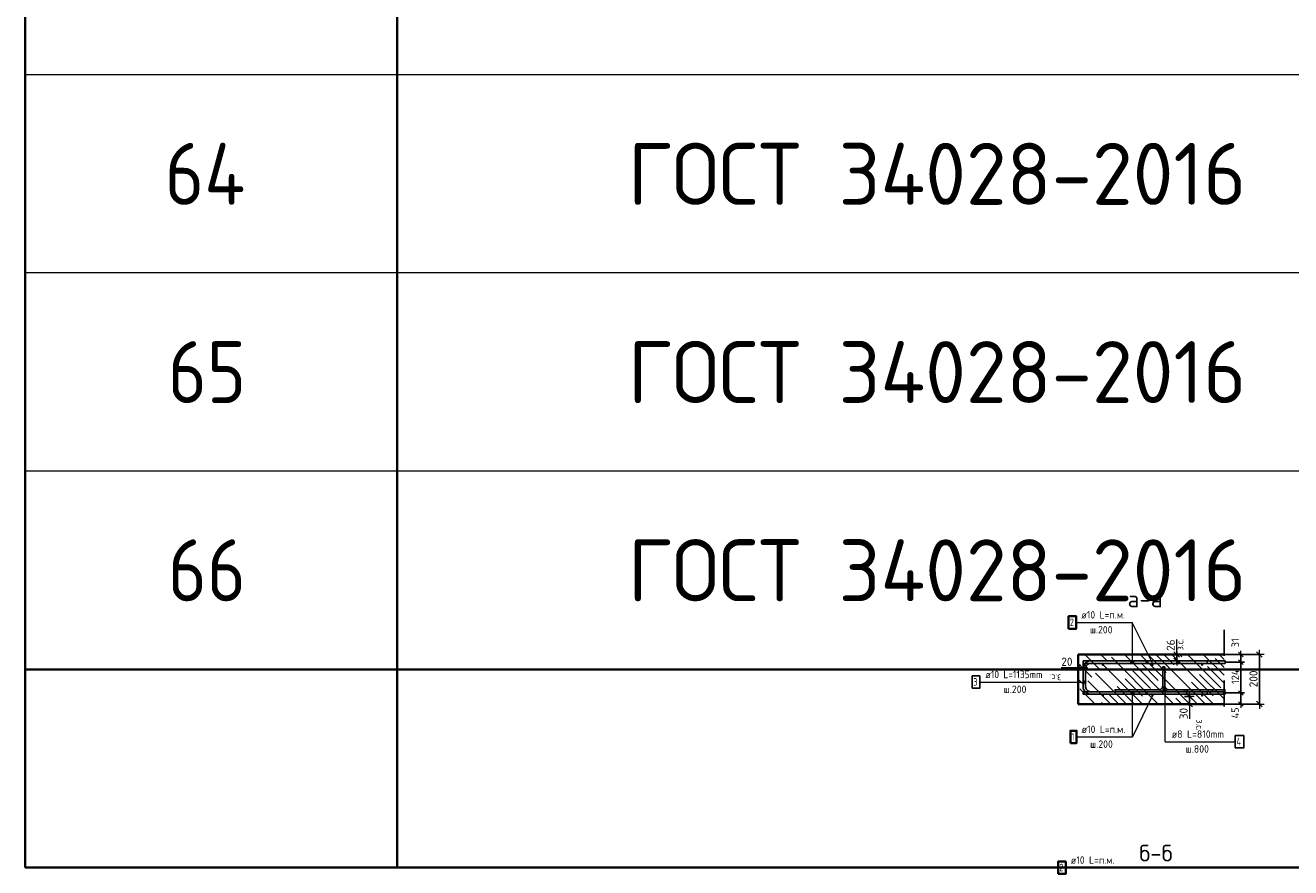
# Model space of a CAD drawing. Header units: metres. Extents: x -38 to 99, y -15 to 21.
# Tile 41 of 48: x 67.92 to 73.02, y 7.67 to 11.07. Entities that reach past the tile are written whole.
import ezdxf

# ---------------------------------------------------------------- set-up
doc = ezdxf.new("R2010")
doc.units = ezdxf.units.M
doc.header["$PDMODE"] = 65
doc.linetypes.add('______4', pattern=[0.135, 0.105, -0.03])
for name, color, linetype, lineweight in [('XR$4$Арм. стержнями верхней зоны', 180, 'Continuous', 35), ('XR$4$Арм. стержнями нижней зоны', 180, 'Continuous', 35), ('XR$4$Арм.стержн. Арматура края', 96, 'Continuous', 35), ('XR$4$Размерная линия (1)', 7, 'Continuous', 13), ('XR$4$Размерная линия_ общее', 7, 'Continuous', 13)]:
    doc.layers.add(name, color=color, linetype=linetype, lineweight=lineweight)
doc.layers.add('XR$4$Арм.стержн. Фиксатор', color=7, linetype='Continuous', lineweight=35, true_color=0x501e0f)
doc.styles.add('ISOCPEUR', font='txt')
doc.dimstyles.new('DIMSTYLE_14', dxfattribs={"dimtxt": 0.033, "dimasz": 0.0375, "dimexe": 0, "dimexo": 0, "dimgap": 0.0165, "dimtad": 2, "dimdec": 0, "dimlfac": 1000, "dimrnd": 1, "dimzin": 12, "dimdsep": 46, "dimtxsty": 'ISOCPEUR', "dimblk1": 'ALL_ML_STRICH', "dimblk2": 'ALL_ML_STRICH', "dimsah": 1, "dimcen": 0, "dimclrd": 7, "dimclre": 256, "dimclrt": 7, "dimadec": 0, "dimazin": 0, "dimtfac": 1, "dimtdec": 0, "dimtix": 1, "dimtmove": 2, "dimatfit": 3, "dimfxl": 0, "dimtzin": 0, "dimlwd": 0, "dimlwe": -3, "dimarcsym": 0})
doc.dimstyles.new('DIMSTYLE_17', dxfattribs={"dimtxt": 0.033, "dimasz": 0.0375, "dimexe": 0, "dimexo": 0, "dimgap": 0.0165, "dimtad": 2, "dimdec": 0, "dimlfac": 1000, "dimrnd": 1, "dimzin": 12, "dimdsep": 46, "dimtxsty": 'ISOCPEUR', "dimblk1": 'ALL_ML_STRICH', "dimblk2": 'ALL_ML_STRICH', "dimsah": 1, "dimcen": 0, "dimclrd": 7, "dimclre": 256, "dimclrt": 7, "dimadec": 0, "dimazin": 0, "dimtfac": 1, "dimtdec": 0, "dimtix": 1, "dimtmove": 2, "dimatfit": 3, "dimfxl": 0, "dimtvp": 1.2, "dimtzin": 0, "dimlwd": 0, "dimlwe": -3, "dimarcsym": 0})
doc.dimstyles.new('DIMSTYLE_18', dxfattribs={"dimtxt": 0.03, "dimasz": 0.03, "dimexe": 0, "dimexo": 0, "dimgap": 0.015, "dimtad": 2, "dimdec": 0, "dimlfac": 1000, "dimrnd": 1, "dimzin": 12, "dimdsep": 46, "dimtxsty": 'ISOCPEUR', "dimblk1": 'ALL_ML_STRICH', "dimblk2": 'ALL_ML_STRICH', "dimsah": 1, "dimcen": 0, "dimclrd": 7, "dimclre": 256, "dimclrt": 7, "dimadec": 0, "dimazin": 0, "dimtfac": 1, "dimtdec": 0, "dimtix": 1, "dimtmove": 2, "dimatfit": 3, "dimfxl": 0, "dimtzin": 0, "dimlwd": 0, "dimlwe": -3, "dimarcsym": 0})
doc.dimstyles.new('DIMSTYLE_20', dxfattribs={"dimtxt": 0.03, "dimasz": 0.03, "dimexe": 0, "dimexo": 0, "dimgap": 0.015, "dimtad": 2, "dimdec": 0, "dimlfac": 1000, "dimrnd": 1, "dimzin": 12, "dimdsep": 46, "dimtxsty": 'ISOCPEUR', "dimblk1": 'ALL_ML_STRICH', "dimblk2": 'ALL_ML_STRICH', "dimsah": 1, "dimcen": 0, "dimclrd": 7, "dimclre": 256, "dimclrt": 7, "dimadec": 0, "dimazin": 0, "dimtfac": 1, "dimtdec": 0, "dimtix": 1, "dimtmove": 2, "dimatfit": 3, "dimfxl": 0, "dimtvp": 1.2, "dimtzin": 0, "dimlwd": 0, "dimlwe": -3, "dimarcsym": 0})

# ---------------------------------------------------------------- blocks, each defined once
blk = doc.blocks.new('ALL_ML_STRICH')
at = {"color": 0, "linetype": 'ByBlock', "lineweight": -2}
for p, q in [((-1, 0), (0.5, 0)), ((-0.3, -0.3), (0.3, 0.3)), ((0, -0.5), (0, 0.5))]:
    blk.add_line(p, q, dxfattribs=at)
blk = doc.blocks.new('*D186')
at = {"layer": 'DEFPOINTS', "color": 7, "linetype": 'Continuous', "lineweight": 13, "transparency": 33554687}
for p in [(72.7273, 8.5319), (72.7273, 8.3319), (72.8988, 8.3319)]:
    blk.add_point(p, dxfattribs=at)
at = {"layer": 'XR$4$Размерная линия_ общее', "color": 253, "linetype": 'Continuous', "lineweight": -2, "true_color": 0xa0a0a0, "transparency": 33554687}
for p, q in [((72.7473, 8.5319), (72.8988, 8.5319)), ((72.7473, 8.3319), (72.8988, 8.3319))]:
    blk.add_line(p, q, dxfattribs=at)
at = {"layer": 'XR$4$Размерная линия_ общее', "color": 7, "linetype": 'Continuous', "lineweight": -2, "transparency": 33554687}
blk.add_line((72.8988, 8.3319), (72.8988, 8.5319), dxfattribs=at)
at = {"layer": 'XR$4$Размерная линия_ общее', "color": 7, "linetype": 'Continuous', "lineweight": 13, "transparency": 33554687, "xscale": 0.0375, "yscale": 0.0375, "zscale": 0.0375}
for p, rotation in [((72.8988, 8.5319), 90), ((72.8988, 8.3319), 270)]:
    blk.add_blockref('ALL_ML_STRICH', p, dxfattribs=dict(at, rotation=rotation))
at = {"layer": 'XR$4$Размерная линия_ общее', "color": 7, "linetype": 'Continuous', "lineweight": 13, "transparency": 33554687, "insert": (72.8748, 8.4335), "char_height": 0.033, "width": 0.099, "attachment_point": 5, "rotation": 90, "style": 'ISOCPEUR'}
blk.add_mtext('\\A1;{200}', dxfattribs=at)
blk = doc.blocks.new('*D187')
at = {"layer": 'DEFPOINTS', "color": 7, "linetype": 'Continuous', "lineweight": 13, "transparency": 33554687}
for p in [(72.5769, 8.3619), (72.5769, 8.3319), (72.6169, 8.3619)]:
    blk.add_point(p, dxfattribs=at)
at = {"layer": 'XR$4$Размерная линия_ общее', "color": 253, "linetype": 'Continuous', "lineweight": -2, "true_color": 0xa0a0a0, "transparency": 33554687}
for p, q in [((72.5969, 8.3619), (72.6169, 8.3619)), ((72.5969, 8.3319), (72.6169, 8.3319))]:
    blk.add_line(p, q, dxfattribs=at)
at = {"layer": 'XR$4$Размерная линия_ общее', "color": 7, "linetype": 'Continuous', "lineweight": -2, "transparency": 33554687}
blk.add_line((72.6169, 8.3619), (72.6169, 8.3319), dxfattribs=at)
at = {"layer": 'XR$4$Размерная линия_ общее', "color": 7, "linetype": 'Continuous', "lineweight": 13, "transparency": 33554687, "xscale": 0.0375, "yscale": 0.0375, "zscale": 0.0375}
for p, rotation in [((72.6169, 8.3619), 90), ((72.6169, 8.3319), 270)]:
    blk.add_blockref('ALL_ML_STRICH', p, dxfattribs=dict(at, rotation=rotation))
at = {"layer": 'XR$4$Размерная линия_ общее', "color": 7, "linetype": 'Continuous', "lineweight": 13, "transparency": 33554687, "insert": (72.5929, 8.2935), "char_height": 0.033, "width": 0.066, "attachment_point": 5, "rotation": 90, "style": 'ISOCPEUR'}
blk.add_mtext('\\A1;{30}', dxfattribs=at)
at = {"layer": 'XR$4$Размерная линия_ общее', "color": 7, "linetype": 'Continuous', "lineweight": 13, "transparency": 33554687, "insert": (72.6714, 8.27), "char_height": 0.027, "width": 0.00135, "attachment_point": 1, "rotation": 270, "line_spacing_factor": 0.60241, "style": 'ISOCPEUR'}
blk.add_mtext('з.с.', dxfattribs=at)
blk = doc.blocks.new('*D189')
at = {"layer": 'DEFPOINTS', "color": 7, "linetype": 'Continuous', "lineweight": 13, "transparency": 33554687}
for p in [(72.1875, 8.4786), (72.1675, 8.4386), (72.1875, 8.4436)]:
    blk.add_point(p, dxfattribs=at)
at = {"layer": 'XR$4$Размерная линия_ общее', "color": 253, "linetype": 'Continuous', "lineweight": -2, "true_color": 0xa0a0a0, "transparency": 33554687}
for p, q in [((72.1675, 8.4586), (72.1675, 8.4786)), ((72.1875, 8.4636), (72.1875, 8.4786))]:
    blk.add_line(p, q, dxfattribs=at)
at = {"layer": 'XR$4$Размерная линия_ общее', "color": 7, "linetype": 'Continuous', "lineweight": -2, "transparency": 33554687}
blk.add_line((72.1875, 8.4786), (72.1675, 8.4786), dxfattribs=at)
at = {"layer": 'XR$4$Размерная линия_ общее', "color": 7, "linetype": 'Continuous', "lineweight": 13, "transparency": 33554687, "xscale": 0.0375, "yscale": 0.0375, "zscale": 0.0375}
for p, rotation in [((72.1675, 8.4786), 180), ((72.1875, 8.4786), 360)]:
    blk.add_blockref('ALL_ML_STRICH', p, dxfattribs=dict(at, rotation=rotation))
at = {"layer": 'XR$4$Размерная линия_ общее', "color": 7, "linetype": 'Continuous', "lineweight": 13, "transparency": 33554687, "insert": (72.1221, 8.5026), "char_height": 0.033, "width": 0.066, "attachment_point": 5, "style": 'ISOCPEUR'}
blk.add_mtext('\\A1;{20}', dxfattribs=at)
at = {"layer": 'XR$4$Размерная линия_ общее', "color": 7, "linetype": 'Continuous', "lineweight": 13, "transparency": 33554687, "insert": (72.0988, 8.4245), "char_height": 0.027, "width": 0.00135, "attachment_point": 1, "rotation": 180, "line_spacing_factor": 0.60241, "style": 'ISOCPEUR'}
blk.add_mtext('з.с.', dxfattribs=at)
blk = doc.blocks.new('*D190')
at = {"layer": 'DEFPOINTS', "color": 7, "linetype": 'Continuous', "lineweight": 13, "transparency": 33554687}
for p in [(72.525, 8.5319), (72.525, 8.5059), (72.565, 8.5059)]:
    blk.add_point(p, dxfattribs=at)
at = {"layer": 'XR$4$Размерная линия_ общее', "color": 253, "linetype": 'Continuous', "lineweight": -2, "true_color": 0xa0a0a0, "transparency": 33554687}
for p, q in [((72.545, 8.5319), (72.565, 8.5319)), ((72.545, 8.5059), (72.565, 8.5059))]:
    blk.add_line(p, q, dxfattribs=at)
at = {"layer": 'XR$4$Размерная линия_ общее', "color": 7, "linetype": 'Continuous', "lineweight": -2, "transparency": 33554687}
blk.add_line((72.565, 8.5059), (72.565, 8.5319), dxfattribs=at)
at = {"layer": 'XR$4$Размерная линия_ общее', "color": 7, "linetype": 'Continuous', "lineweight": 13, "transparency": 33554687, "xscale": 0.0375, "yscale": 0.0375, "zscale": 0.0375}
for p, rotation in [((72.565, 8.5319), 90), ((72.565, 8.5059), 270)]:
    blk.add_blockref('ALL_ML_STRICH', p, dxfattribs=dict(at, rotation=rotation))
at = {"layer": 'XR$4$Размерная линия_ общее', "color": 7, "linetype": 'Continuous', "lineweight": 13, "transparency": 33554687, "insert": (72.541, 8.5696), "char_height": 0.033, "width": 0.066, "attachment_point": 5, "rotation": 90, "style": 'ISOCPEUR'}
blk.add_mtext('\\A1;{26}', dxfattribs=at)
at = {"layer": 'XR$4$Размерная линия_ общее', "color": 7, "linetype": 'Continuous', "lineweight": 13, "transparency": 33554687, "insert": (72.5646, 8.5492), "char_height": 0.027, "width": 0.00135, "attachment_point": 1, "rotation": 90, "line_spacing_factor": 0.60241, "style": 'ISOCPEUR'}
blk.add_mtext('з.с.', dxfattribs=at)
blk = doc.blocks.new('*D247')
at = {"layer": 'DEFPOINTS', "color": 7, "linetype": 'Continuous', "lineweight": 13, "transparency": 33554687}
for p in [(72.7312, 8.3769), (72.744, 8.3319), (72.8238, 8.3319)]:
    blk.add_point(p, dxfattribs=at)
at = {"layer": 'XR$4$Размерная линия (1)', "color": 9, "linetype": 'Continuous', "lineweight": -2, "true_color": 0xc7c7c7, "transparency": 33554687}
for p, q in [((72.7512, 8.3769), (72.8238, 8.3769)), ((72.764, 8.3319), (72.8238, 8.3319))]:
    blk.add_line(p, q, dxfattribs=at)
at = {"layer": 'XR$4$Размерная линия (1)', "color": 7, "linetype": 'Continuous', "lineweight": -2, "transparency": 33554687}
blk.add_line((72.8238, 8.3319), (72.8238, 8.3769), dxfattribs=at)
at = {"layer": 'XR$4$Размерная линия (1)', "color": 7, "linetype": 'Continuous', "lineweight": 13, "transparency": 33554687, "xscale": 0.03, "yscale": 0.03, "zscale": 0.03}
for p, rotation in [((72.8238, 8.3769), 90), ((72.8238, 8.3319), 270)]:
    blk.add_blockref('ALL_ML_STRICH', p, dxfattribs=dict(at, rotation=rotation))
at = {"layer": 'XR$4$Размерная линия (1)', "color": 7, "linetype": 'Continuous', "lineweight": 13, "transparency": 33554687, "insert": (72.801, 8.2961), "char_height": 0.03, "width": 0.06, "attachment_point": 5, "rotation": 90, "style": 'ISOCPEUR'}
blk.add_mtext('\\A1;{45}', dxfattribs=at)
blk = doc.blocks.new('*D248')
at = {"layer": 'DEFPOINTS', "color": 7, "linetype": 'Continuous', "lineweight": 13, "transparency": 33554687}
for p in [(72.7382, 8.5009), (72.7312, 8.3769), (72.8238, 8.3769)]:
    blk.add_point(p, dxfattribs=at)
at = {"layer": 'XR$4$Размерная линия (1)', "color": 9, "linetype": 'Continuous', "lineweight": -2, "true_color": 0xc7c7c7, "transparency": 33554687}
for p, q in [((72.7582, 8.5009), (72.8238, 8.5009)), ((72.7512, 8.3769), (72.8238, 8.3769))]:
    blk.add_line(p, q, dxfattribs=at)
at = {"layer": 'XR$4$Размерная линия (1)', "color": 7, "linetype": 'Continuous', "lineweight": -2, "transparency": 33554687}
blk.add_line((72.8238, 8.3769), (72.8238, 8.5009), dxfattribs=at)
at = {"layer": 'XR$4$Размерная линия (1)', "color": 7, "linetype": 'Continuous', "lineweight": 13, "transparency": 33554687, "xscale": 0.03, "yscale": 0.03, "zscale": 0.03}
for p, rotation in [((72.8238, 8.5009), 90), ((72.8238, 8.3769), 270)]:
    blk.add_blockref('ALL_ML_STRICH', p, dxfattribs=dict(at, rotation=rotation))
at = {"layer": 'XR$4$Размерная линия (1)', "color": 7, "linetype": 'Continuous', "lineweight": 13, "transparency": 33554687, "insert": (72.8013, 8.4419), "char_height": 0.03, "width": 0.09, "attachment_point": 5, "rotation": 90, "style": 'ISOCPEUR'}
blk.add_mtext('\\A1;{124}', dxfattribs=at)
blk = doc.blocks.new('*D249')
at = {"layer": 'DEFPOINTS', "color": 7, "linetype": 'Continuous', "lineweight": 13, "transparency": 33554687}
for p in [(72.7203, 8.5319), (72.7382, 8.5009), (72.8238, 8.5009)]:
    blk.add_point(p, dxfattribs=at)
at = {"layer": 'XR$4$Размерная линия (1)', "color": 9, "linetype": 'Continuous', "lineweight": -2, "true_color": 0xc7c7c7, "transparency": 33554687}
for p, q in [((72.7403, 8.5319), (72.8238, 8.5319)), ((72.7582, 8.5009), (72.8238, 8.5009))]:
    blk.add_line(p, q, dxfattribs=at)
at = {"layer": 'XR$4$Размерная линия (1)', "color": 7, "linetype": 'Continuous', "lineweight": -2, "transparency": 33554687}
blk.add_line((72.8238, 8.5009), (72.8238, 8.5319), dxfattribs=at)
at = {"layer": 'XR$4$Размерная линия (1)', "color": 7, "linetype": 'Continuous', "lineweight": 13, "transparency": 33554687, "xscale": 0.03, "yscale": 0.03, "zscale": 0.03}
for p, rotation in [((72.8238, 8.5319), 90), ((72.8238, 8.5009), 270)]:
    blk.add_blockref('ALL_ML_STRICH', p, dxfattribs=dict(at, rotation=rotation))
at = {"layer": 'XR$4$Размерная линия (1)', "color": 7, "linetype": 'Continuous', "lineweight": 13, "transparency": 33554687, "insert": (72.8011, 8.5792), "char_height": 0.03, "width": 0.06, "attachment_point": 5, "rotation": 90, "style": 'ISOCPEUR'}
blk.add_mtext('\\A1;{31}', dxfattribs=at)

msp = doc.modelspace()

# ---------------------------------------------------------------- hatches: boundary and pattern name
at = {"linetype": 'Continuous', "lineweight": 13, "transparency": 33554687}
h = msp.add_hatch(dxfattribs=at)
h.set_pattern_fill('__________540', scale=0.015, style=0, pattern_type=2)
h.set_pattern_definition([(135, (0, 0), (-0.031819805, -0.031819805), [0.4, -0.05, 0, -0.05]), (135, (-0.01591, -0.01591), (-0.031819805, -0.031819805), [0.8, -0.1, 0.1, -0.1])])
h.paths.add_polyline_path([(72.1675, 8.5319), (72.1675, 8.3319), (72.7559, 8.3319), (72.7559, 8.5319)], flags=0)
at = {"layer": 'XR$4$Арм. стержнями верхней зоны', "linetype": 'Continuous', "lineweight": 50, "transparency": 33554687}
for points in [[(72.2725, 8.4909), (72.2721, 8.4928), (72.271, 8.4944), (72.2694, 8.4955), (72.2675, 8.4959), (72.2656, 8.4955), (72.264, 8.4944), (72.2629, 8.4928), (72.2625, 8.4909), (72.2629, 8.489), (72.264, 8.4873), (72.2656, 8.4863), (72.2675, 8.4859), (72.2694, 8.4863), (72.271, 8.4873), (72.2721, 8.489)], [(72.4725, 8.4909), (72.4721, 8.4928), (72.471, 8.4944), (72.4694, 8.4955), (72.4675, 8.4959), (72.4656, 8.4955), (72.464, 8.4944), (72.4629, 8.4928), (72.4625, 8.4909), (72.4629, 8.489), (72.464, 8.4873), (72.4656, 8.4863), (72.4675, 8.4859), (72.4694, 8.4863), (72.471, 8.4873), (72.4721, 8.489)], [(72.6725, 8.4909), (72.6721, 8.4928), (72.671, 8.4944), (72.6694, 8.4955), (72.6675, 8.4959), (72.6656, 8.4955), (72.664, 8.4944), (72.6629, 8.4928), (72.6625, 8.4909), (72.6629, 8.489), (72.664, 8.4873), (72.6656, 8.4863), (72.6675, 8.4859), (72.6694, 8.4863), (72.671, 8.4873), (72.6721, 8.489)]]:
    msp.add_hatch(color=4, dxfattribs=at).paths.add_polyline_path(points)
at = {"layer": 'XR$4$Арм. стержнями верхней зоны', "linetype": 'Continuous', "lineweight": 13, "transparency": 33554687}
for points in [[(72.3908, 8.5037), (72.3812, 8.5037), (72.3804, 8.5009)], [(72.3908, 8.5037), (72.3804, 8.5009), (72.3916, 8.5009)], [(72.3916, 8.5009), (72.3804, 8.5009), (72.3812, 8.4981)], [(72.3888, 8.5057), (72.3832, 8.5057), (72.3812, 8.5037)], [(72.3888, 8.5057), (72.3812, 8.5037), (72.3908, 8.5037)], [(72.3916, 8.5009), (72.3812, 8.4981), (72.3908, 8.4981)], [(72.3908, 8.4981), (72.3812, 8.4981), (72.3832, 8.496)], [(72.3832, 8.5057), (72.3888, 8.5057), (72.386, 8.5065)], [(72.3908, 8.4981), (72.3832, 8.496), (72.3888, 8.496)], [(72.3888, 8.496), (72.3832, 8.496), (72.386, 8.4953)]]:
    msp.add_hatch(color=7, dxfattribs=at).paths.add_polyline_path(points)
at = {"layer": 'XR$4$Арм. стержнями нижней зоны', "linetype": 'Continuous', "lineweight": 13, "transparency": 33554687}
for points in [[(72.3816, 8.3769), (72.3929, 8.3769), (72.3921, 8.3797)], [(72.3816, 8.3769), (72.3921, 8.3797), (72.3824, 8.3797)], [(72.3824, 8.3741), (72.3929, 8.3769), (72.3816, 8.3769)], [(72.3824, 8.3797), (72.3921, 8.3797), (72.39, 8.3817)], [(72.3824, 8.3797), (72.39, 8.3817), (72.3844, 8.3817)], [(72.3824, 8.3741), (72.3921, 8.3741), (72.3929, 8.3769)], [(72.3844, 8.372), (72.3921, 8.3741), (72.3824, 8.3741)], [(72.3844, 8.3817), (72.39, 8.3817), (72.3872, 8.3825)], [(72.3844, 8.372), (72.39, 8.372), (72.3921, 8.3741)], [(72.39, 8.372), (72.3844, 8.372), (72.3872, 8.3713)]]:
    msp.add_hatch(color=7, dxfattribs=at).paths.add_polyline_path(points)
at = {"layer": 'XR$4$Арм. стержнями нижней зоны', "linetype": 'Continuous', "lineweight": 50, "transparency": 33554687}
for points in [[(72.2725, 8.3669), (72.2721, 8.3688), (72.271, 8.3704), (72.2694, 8.3715), (72.2675, 8.3719), (72.2656, 8.3715), (72.264, 8.3704), (72.2629, 8.3688), (72.2625, 8.3669), (72.2629, 8.365), (72.264, 8.3633), (72.2656, 8.3623), (72.2675, 8.3619), (72.2694, 8.3623), (72.271, 8.3633), (72.2721, 8.365)], [(72.4725, 8.3669), (72.4721, 8.3688), (72.471, 8.3704), (72.4694, 8.3715), (72.4675, 8.3719), (72.4656, 8.3715), (72.464, 8.3704), (72.4629, 8.3688), (72.4625, 8.3669), (72.4629, 8.365), (72.464, 8.3633), (72.4656, 8.3623), (72.4675, 8.3619), (72.4694, 8.3623), (72.471, 8.3633), (72.4721, 8.365)], [(72.6725, 8.3669), (72.6721, 8.3688), (72.671, 8.3704), (72.6694, 8.3715), (72.6675, 8.3719), (72.6656, 8.3715), (72.664, 8.3704), (72.6629, 8.3688), (72.6625, 8.3669), (72.6629, 8.365), (72.664, 8.3633), (72.6656, 8.3623), (72.6675, 8.3619), (72.6694, 8.3623), (72.671, 8.3633), (72.6721, 8.365)]]:
    msp.add_hatch(color=4, dxfattribs=at).paths.add_polyline_path(points)
at = {"layer": 'XR$4$Арм.стержн. Арматура края', "linetype": 'Continuous', "lineweight": 13, "transparency": 33554687}
for points in [[(72.1877, 8.4232), (72.1897, 8.4155), (72.1897, 8.4252)], [(72.1897, 8.4252), (72.1925, 8.4147), (72.1925, 8.426)], [(72.1897, 8.4252), (72.1897, 8.4155), (72.1925, 8.4147)], [(72.1925, 8.426), (72.1925, 8.4147), (72.1953, 8.4155)], [(72.1925, 8.426), (72.1953, 8.4155), (72.1953, 8.4252)], [(72.1953, 8.4252), (72.1953, 8.4155), (72.1973, 8.4175)], [(72.1953, 8.4252), (72.1973, 8.4175), (72.1973, 8.4232)], [(72.1877, 8.4175), (72.1877, 8.4232), (72.1869, 8.4204)], [(72.1877, 8.4232), (72.1877, 8.4175), (72.1897, 8.4155)], [(72.1973, 8.4232), (72.1973, 8.4175), (72.1981, 8.4204)]]:
    msp.add_hatch(color=7, dxfattribs=at).paths.add_polyline_path(points)
at = {"layer": 'XR$4$Арм.стержн. Фиксатор', "linetype": 'Continuous', "lineweight": 13, "transparency": 33554687}
for points in [[(72.5128, 8.3859), (72.524, 8.3859), (72.5232, 8.3887)], [(72.5128, 8.3859), (72.5232, 8.3887), (72.5136, 8.3887)], [(72.5136, 8.3831), (72.524, 8.3859), (72.5128, 8.3859)], [(72.5136, 8.3887), (72.5232, 8.3887), (72.5212, 8.3907)], [(72.5136, 8.3887), (72.5212, 8.3907), (72.5156, 8.3907)], [(72.5136, 8.3831), (72.5232, 8.3831), (72.524, 8.3859)], [(72.5156, 8.381), (72.5232, 8.3831), (72.5136, 8.3831)], [(72.5156, 8.3907), (72.5212, 8.3907), (72.5184, 8.3915)], [(72.5156, 8.381), (72.5212, 8.381), (72.5232, 8.3831)], [(72.5212, 8.381), (72.5156, 8.381), (72.5184, 8.3803)]]:
    msp.add_hatch(color=7, dxfattribs=at).paths.add_polyline_path(points)

# ---------------------------------------------------------------- linework, layer by layer
at = {"color": 7, "linetype": 'Continuous', "lineweight": 35, "transparency": 33554687}
for p, q in [((67.9198, 11.6717), (67.9198, 10.8717)), ((69.4198, 11.6717), (69.4198, 10.8717)), ((67.9198, 10.8717), (67.9198, 10.0717)), ((69.4198, 10.8717), (69.4198, 10.0717)), ((67.9198, 10.0717), (67.9198, 9.2717)), ((69.4198, 10.0717), (69.4198, 9.2717)), ((67.9198, 9.2717), (67.9198, 8.4717)), ((69.4198, 9.2717), (69.4198, 8.4717)), ((72.1675, 8.5319), (72.1675, 8.3319)), ((72.7559, 8.5319), (72.1675, 8.5319)), ((67.9198, 8.4717), (67.9198, 7.6717)), ((67.9198, 8.4717), (86.4198, 8.4717)), ((69.4198, 8.4717), (69.4198, 7.6717)), ((72.1675, 8.3319), (72.7559, 8.3319)), ((67.9198, 7.6717), (86.4198, 7.6717))]:
    msp.add_line(p, q, dxfattribs=at)
at = {"color": 7, "linetype": 'Continuous', "lineweight": 13, "transparency": 33554687}
for p, q in [((86.4198, 10.8717), (67.9198, 10.8717)), ((86.4198, 10.0717), (67.9198, 10.0717)), ((86.4198, 9.2717), (67.9198, 9.2717)), ((72.4675, 8.4969), (72.386, 8.661)), ((72.565, 8.5319), (72.565, 8.5919)), ((72.1675, 8.4786), (72.0985, 8.4786)), ((86.4198, 8.4717), (67.9198, 8.4717)), ((72.4675, 8.3669), (72.3872, 8.1992)), ((72.6169, 8.3319), (72.6169, 8.2729))]:
    msp.add_line(p, q, dxfattribs=at)
at = {"color": 7, "linetype": '______4', "lineweight": 25, "transparency": 33554687}
msp.add_line((72.7559, 8.6319), (72.7559, 8.2319), dxfattribs=at)
at = {"layer": 'XR$4$Арм. стержнями верхней зоны', "color": 7, "linetype": 'Continuous', "lineweight": 13, "transparency": 33554687}
for p, q in [((72.16, 8.661), (72.386, 8.661)), ((72.386, 8.661), (72.386, 8.5009)), ((72.3804, 8.5009), (72.3804, 8.5009)), ((72.386, 8.5065), (72.386, 8.5065)), ((72.386, 8.4953), (72.386, 8.4953)), ((72.3916, 8.5009), (72.3916, 8.5009))]:
    msp.add_line(p, q, dxfattribs=at)
at = {"layer": 'XR$4$Арм. стержнями верхней зоны', "color": 7, "linetype": 'Continuous', "lineweight": 35, "transparency": 33554687}
for points in [[(72.129, 8.636), (72.16, 8.636), (72.16, 8.686), (72.129, 8.686), (72.129, 8.636)], [(72.0866, 7.6463), (72.1176, 7.6463), (72.1176, 7.6963), (72.0866, 7.6963), (72.0866, 7.6463)]]:
    msp.add_lwpolyline(points, dxfattribs=at)
at = {"layer": 'XR$4$Арм. стержнями верхней зоны', "color": 4, "linetype": 'Continuous', "lineweight": 25, "transparency": 33554687}
for points in [[(72.7609, 8.4959), (72.1875, 8.4959), (72.1875, 8.5059), (72.7609, 8.5059), (72.7609, 8.4959)], [(72.7609, 8.4959), (72.4425, 8.4959), (72.4425, 8.5059), (72.7609, 8.5059), (72.7609, 8.4959)]]:
    msp.add_lwpolyline(points, dxfattribs=at)
at = {"layer": 'XR$4$Арм. стержнями верхней зоны', "color": 7, "linetype": 'Continuous', "lineweight": 13, "transparency": 33554687}
msp.add_circle((72.386, 8.5009), 0.00563, dxfattribs=at)
at = {"layer": 'XR$4$Арм. стержнями нижней зоны', "color": 7, "linetype": 'Continuous', "lineweight": 13, "transparency": 33554687}
for p, q in [((72.3816, 8.3769), (72.3816, 8.3769)), ((72.3872, 8.3825), (72.3872, 8.3825)), ((72.3872, 8.1992), (72.3872, 8.3769)), ((72.3929, 8.3769), (72.3929, 8.3769)), ((72.3872, 8.3713), (72.3872, 8.3713)), ((72.1612, 8.1992), (72.3872, 8.1992))]:
    msp.add_line(p, q, dxfattribs=at)
at = {"layer": 'XR$4$Арм. стержнями нижней зоны', "color": 4, "linetype": 'Continuous', "lineweight": 25, "transparency": 33554687}
for points in [[(72.7609, 8.3719), (72.1875, 8.3719), (72.1875, 8.3819), (72.7609, 8.3819), (72.7609, 8.3719)], [(72.7609, 8.3719), (72.4425, 8.3719), (72.4425, 8.3819), (72.7609, 8.3819), (72.7609, 8.3719)]]:
    msp.add_lwpolyline(points, dxfattribs=at)
at = {"layer": 'XR$4$Арм. стержнями нижней зоны', "color": 7, "linetype": 'Continuous', "lineweight": 35, "transparency": 33554687}
msp.add_lwpolyline([(72.1362, 8.1742), (72.1612, 8.1742), (72.1612, 8.2242), (72.1362, 8.2242), (72.1362, 8.1742)], dxfattribs=at)
at = {"layer": 'XR$4$Арм. стержнями нижней зоны', "color": 7, "linetype": 'Continuous', "lineweight": 13, "transparency": 33554687}
msp.add_circle((72.3872, 8.3769), 0.00563, dxfattribs=at)
at = {"layer": 'XR$4$Арм.стержн. Арматура края', "color": 7, "linetype": 'Continuous', "lineweight": 13, "transparency": 33554687}
for p, q in [((72.1925, 8.426), (72.1925, 8.426)), ((71.7706, 8.4204), (72.0806, 8.4204)), ((72.0806, 8.4204), (72.1925, 8.4204)), ((72.1869, 8.4204), (72.1869, 8.4204)), ((72.1925, 8.4147), (72.1925, 8.4147)), ((72.1981, 8.4204), (72.1981, 8.4204))]:
    msp.add_line(p, q, dxfattribs=at)
at = {"layer": 'XR$4$Арм.стержн. Арматура края', "color": 4, "linetype": 'Continuous', "lineweight": 25, "transparency": 33554687}
msp.add_lwpolyline([(72.6875, 8.3719), (72.2161, 8.3719), (72.2109, 8.3726), (72.2054, 8.3744), (72.2004, 8.3772), (72.1963, 8.3806), (72.1928, 8.3848), (72.19, 8.3898), (72.1882, 8.3952), (72.1875, 8.4004), (72.1875, 8.4773), (72.1882, 8.4825), (72.19, 8.488), (72.1928, 8.493), (72.1963, 8.4971), (72.2004, 8.5006), (72.2054, 8.5034), (72.2109, 8.5052), (72.2161, 8.5059), (72.6875, 8.5059), (72.6875, 8.4959), (72.2168, 8.4959), (72.2131, 8.4954), (72.2095, 8.4942), (72.2061, 8.4923), (72.2034, 8.49), (72.2011, 8.4873), (72.1992, 8.4839), (72.198, 8.4803), (72.1975, 8.4766), (72.1975, 8.4011), (72.198, 8.3975), (72.1992, 8.3938), (72.2011, 8.3905), (72.2034, 8.3877), (72.2061, 8.3855), (72.2095, 8.3836), (72.2131, 8.3824), (72.2168, 8.3819), (72.6875, 8.3819), (72.6875, 8.3719)], dxfattribs=at)
at = {"layer": 'XR$4$Арм.стержн. Арматура края', "color": 7, "linetype": 'Continuous', "lineweight": 25, "transparency": 33554687}
msp.add_lwpolyline([(71.7396, 8.3954), (71.7706, 8.3954), (71.7706, 8.4454), (71.7396, 8.4454), (71.7396, 8.3954)], dxfattribs=at)
at = {"layer": 'XR$4$Арм.стержн. Арматура края', "color": 7, "linetype": 'Continuous', "lineweight": 13, "transparency": 33554687}
msp.add_circle((72.1925, 8.4204), 0.00563, dxfattribs=at)
at = {"layer": 'XR$4$Арм.стержн. Фиксатор', "color": 7, "linetype": 'Continuous', "lineweight": 13, "transparency": 33554687}
for p, q in [((72.5128, 8.3859), (72.5128, 8.3859)), ((72.5184, 8.3915), (72.5184, 8.3915)), ((72.5184, 8.1797), (72.5184, 8.3859)), ((72.5184, 8.3803), (72.5184, 8.3803)), ((72.524, 8.3859), (72.524, 8.3859)), ((72.5184, 8.1797), (72.8014, 8.1797))]:
    msp.add_line(p, q, dxfattribs=at)
at = {"layer": 'XR$4$Арм.стержн. Фиксатор', "color": 40, "linetype": 'Continuous', "lineweight": 25, "transparency": 33554687}
for points in [[(72.7088, 8.3819), (72.5316, 8.3819), (72.5274, 8.3825), (72.5231, 8.3839), (72.5191, 8.3861), (72.5158, 8.3889), (72.513, 8.3922), (72.5108, 8.3962), (72.5093, 8.4006), (72.5088, 8.4047), (72.5088, 8.4819), (72.5168, 8.4819), (72.5168, 8.4047), (72.5162, 8.4006), (72.5147, 8.3962), (72.5125, 8.3922), (72.5097, 8.3889), (72.5064, 8.3861), (72.5024, 8.3839), (72.4981, 8.3825), (72.4939, 8.3819), (72.3168, 8.3819), (72.3168, 8.3899), (72.4933, 8.3899), (72.4963, 8.3903), (72.4992, 8.3912), (72.5019, 8.3928), (72.5041, 8.3946), (72.5059, 8.3968), (72.5074, 8.3994), (72.5083, 8.4024), (72.5088, 8.4053), (72.5088, 8.4819), (72.5168, 8.4819), (72.5168, 8.4053), (72.5172, 8.4024), (72.5181, 8.3994), (72.5196, 8.3968), (72.5214, 8.3946), (72.5236, 8.3928), (72.5263, 8.3912), (72.5292, 8.3903), (72.5322, 8.3899), (72.7088, 8.3899), (72.7088, 8.3819)], [(72.7599, 8.3819), (72.6068, 8.3819), (72.6068, 8.3899), (72.7599, 8.3899), (72.7599, 8.3819)]]:
    msp.add_lwpolyline(points, dxfattribs=at)
at = {"layer": 'XR$4$Арм.стержн. Фиксатор', "color": 7, "linetype": 'Continuous', "lineweight": 25, "transparency": 33554687}
msp.add_lwpolyline([(72.8014, 8.1547), (72.8354, 8.1547), (72.8354, 8.2047), (72.8014, 8.2047), (72.8014, 8.1547)], dxfattribs=at)
at = {"layer": 'XR$4$Арм.стержн. Фиксатор', "color": 7, "linetype": 'Continuous', "lineweight": 13, "transparency": 33554687}
msp.add_circle((72.5184, 8.3859), 0.00563, dxfattribs=at)

# ---------------------------------------------------------------- texts
at = {"color": 7, "linetype": 'Continuous', "lineweight": 35, "transparency": 33554687, "char_height": 0.25, "attachment_point": 7, "style": 'ISOCPEUR'}
for s, insert, width in [('\\W0.88;64', (68.4823, 10.3467), 0.484994), ('\\W0.96;ГОСТ 34028-2016', (70.3506, 10.3467), 2.743715), ('\\W0.87;65', (68.4948, 9.5467), 0.45901), ('\\W0.96;ГОСТ 34028-2016', (70.3506, 9.5467), 2.743715), ('\\W0.87;66', (68.4948, 8.7467), 0.45901), ('\\W0.96;ГОСТ 34028-2016', (70.3506, 8.7467), 2.743715)]:
    msp.add_mtext(s, dxfattribs=dict(at, insert=insert, width=width))
at = {"color": 7, "linetype": 'Continuous', "lineweight": 50, "transparency": 33554687, "char_height": 0.0675, "attachment_point": 5, "style": 'ISOCPEUR'}
for s, insert, width in [('\\A1;{\\fISOCPEUR|i0|b0;\\H0.067500;\\W1.000000;\\C7;а-а}\\P', (72.4375, 8.756), 0.1863), ('\\A1;{\\fISOCPEUR|i0|b0;\\H0.067500;\\W1.000000;\\C7;б-б}\\P', (72.4813, 7.7303), 0.172565)]:
    msp.add_mtext(s, dxfattribs=dict(at, insert=insert, width=width))
at = {"layer": 'XR$4$Арм. стержнями верхней зоны', "color": 7, "linetype": 'Continuous', "lineweight": 25, "transparency": 33554687, "char_height": 0.03, "attachment_point": 7, "style": 'ISOCPEUR'}
for s, insert, width in [('\\W0.94;ø10 L=п.м.', (72.18, 8.677), 0.199983), ('\\W0.78;2', (72.134, 8.647), 0.032641), ('\\W0.95;ш.200 ', (72.2145, 8.617), 0.1312), ('\\W0.94;ø10 L=п.м.', (72.1376, 7.6873), 0.199983), ('\\W0.78;2', (72.0916, 7.6573), 0.032641)]:
    msp.add_mtext(s, dxfattribs=dict(at, insert=insert, width=width))
at = {"layer": 'XR$4$Арм. стержнями нижней зоны', "color": 7, "linetype": 'Continuous', "lineweight": 25, "transparency": 33554687, "char_height": 0.03, "attachment_point": 7, "style": 'ISOCPEUR'}
for s, insert, width in [('\\W0.94;ø10 L=п.м.', (72.1812, 8.2152), 0.199983), ('\\W0.56;1', (72.1412, 8.1852), 0.023333), ('\\W0.95;ш.200 ', (72.2157, 8.1552), 0.1312)]:
    msp.add_mtext(s, dxfattribs=dict(at, insert=insert, width=width))
at = {"layer": 'XR$4$Арм.стержн. Арматура края', "color": 7, "linetype": 'Continuous', "lineweight": 25, "transparency": 33554687, "char_height": 0.03, "attachment_point": 7, "style": 'ISOCPEUR'}
for s, insert, width in [('\\W0.78;3', (71.7446, 8.4064), 0.032641), ('\\W0.92;ø10 L=1135mm ', (71.7936, 8.4364), 0.280669), ('\\W0.95;ш.200 ', (71.8671, 8.3764), 0.1312)]:
    msp.add_mtext(s, dxfattribs=dict(at, insert=insert, width=width))
at = {"layer": 'XR$4$Арм.стержн. Фиксатор', "color": 7, "linetype": 'Continuous', "lineweight": 25, "transparency": 33554687, "char_height": 0.03, "attachment_point": 7, "style": 'ISOCPEUR'}
for s, insert, width in [('\\W0.95;ø8 L=810mm ', (72.5444, 8.1957), 0.251183), ('\\W0.80;4', (72.8064, 8.1657), 0.035983), ('\\W0.95;ш.800 ', (72.6014, 8.1357), 0.1312)]:
    msp.add_mtext(s, dxfattribs=dict(at, insert=insert, width=width))

# ---------------------------------------------------------------- dimensions: what is measured, and where the dimension line sits
at = {"layer": 'XR$4$Размерная линия (1)', "color": 7, "linetype": 'Continuous', "lineweight": 13, "transparency": 33554687}
for base, p1, p2, dimstyle, picture, middle in [((72.8238, 8.5319), (72.7582, 8.5009), (72.7403, 8.5319), 'DIMSTYLE_20', '*D249', (72.8011, 8.5792)), ((72.8238, 8.5009), (72.7512, 8.3769), (72.7582, 8.5009), 'DIMSTYLE_18', '*D248', (72.8013, 8.4419)), ((72.8238, 8.3769), (72.764, 8.3319), (72.7512, 8.3769), 'DIMSTYLE_20', '*D247', (72.801, 8.2961))]:
    dim = msp.add_linear_dim(base=base, p1=p1, p2=p2, angle=90, dimstyle=dimstyle, override={"dimpost": '<>', "dimclrd": 7, "dimclre": 9, "dimclrt": 7, "dimlwd": 0, "dimlwe": 65533}, dxfattribs=at)
    dim.commit()
    dim.dimension.update_dxf_attribs({"geometry": picture, "text_midpoint": middle, "dimtype": 160})
at = {"layer": 'XR$4$Размерная линия_ общее', "color": 7, "linetype": 'Continuous', "lineweight": 13, "transparency": 33554687}
for base, p1, p2, angle, picture, middle in [((72.565, 8.5319), (72.545, 8.5059), (72.545, 8.5319), 90, '*D190', (72.541, 8.5696)), ((72.1675, 8.4786), (72.1875, 8.4636), (72.1675, 8.4586), 180, '*D189', (72.1221, 8.5026)), ((72.6169, 8.3319), (72.5969, 8.3619), (72.5969, 8.3319), 270, '*D187', (72.5929, 8.2935))]:
    dim = msp.add_linear_dim(base=base, p1=p1, p2=p2, angle=angle, text='<>\\Xз.с.', dimstyle='DIMSTYLE_17', override={"dimpost": '<>', "dimclrd": 7, "dimclre": 253, "dimclrt": 7, "dimlwd": 0, "dimlwe": 65533}, dxfattribs=at)
    dim.commit()
    dim.dimension.update_dxf_attribs({"geometry": picture, "text_midpoint": middle, "dimtype": 160})
dim = msp.add_linear_dim(base=(72.8988, 8.5319), p1=(72.7473, 8.3319), p2=(72.7473, 8.5319), angle=90, dimstyle='DIMSTYLE_14', override={"dimpost": '<>', "dimclrd": 7, "dimclre": 253, "dimclrt": 7, "dimlwd": 0, "dimlwe": 65533}, dxfattribs=at)
dim.commit()
dim.dimension.update_dxf_attribs({"geometry": '*D186', "text_midpoint": (72.8748, 8.4335), "dimtype": 160})

doc.saveas('drawing.dxf')
